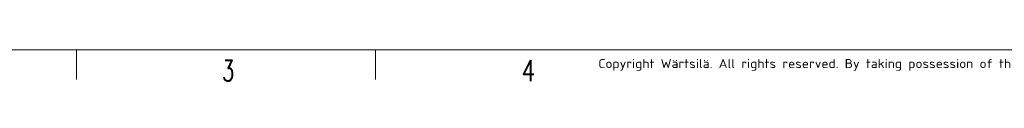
# Model space of a CAD drawing. Header units: inches. Extents: x 0 to 23760, y -13 to 16800.
# Tile 24 of 247: x 3501 to 10084, y -13 to 222. Entities that reach past the tile are written whole.
import ezdxf

# ---------------------------------------------------------------- set-up
doc = ezdxf.new("R2010")
doc.units = ezdxf.units.IN
doc.layers.add('210', color=7, linetype='Continuous', true_color=0xffffff)
doc.styles.add('iso-1', font='isocp.shx')
doc.styles.add('latin_extended', font='simplex.shx')

msp = doc.modelspace()

# ---------------------------------------------------------------- linework, layer by layer
at = {"layer": '210', "color": 7, "linetype": 'Continuous', "lineweight": 18}
for p, q in [((200, 200), (23560, 200)), ((3880, 0), (3880, 200)), ((5880, 0), (5880, 200))]:
    msp.add_line(p, q, dxfattribs=at)

# ---------------------------------------------------------------- texts
at = {"layer": '210', "color": 211, "linetype": 'Continuous', "lineweight": 13, "insert": (7369.968, 59.059), "char_height": 60, "attachment_point": 7, "line_spacing_factor": 0.963855, "style": 'iso-1'}
msp.add_mtext('\\W1.2083;Copyright Wärtsilä. All rights reserved. By taking possession of the drawing the recipient recognizes and honours these rights. Neither the whole nor any part of this drawing may be used in any way for construction, fabrication, marketing or any other', dxfattribs=at)
at = {"layer": '210', "color": 211, "linetype": 'Continuous', "lineweight": 18, "char_height": 140, "attachment_point": 7, "line_spacing_factor": 0.963855, "style": 'latin_extended'}
for s, insert in [('\\W0.6563;3', (4855.328, -10.697)), ('\\W0.7656;4', (6855.328, -10.697))]:
    msp.add_mtext(s, dxfattribs=dict(at, insert=insert))

doc.saveas('drawing.dxf')
